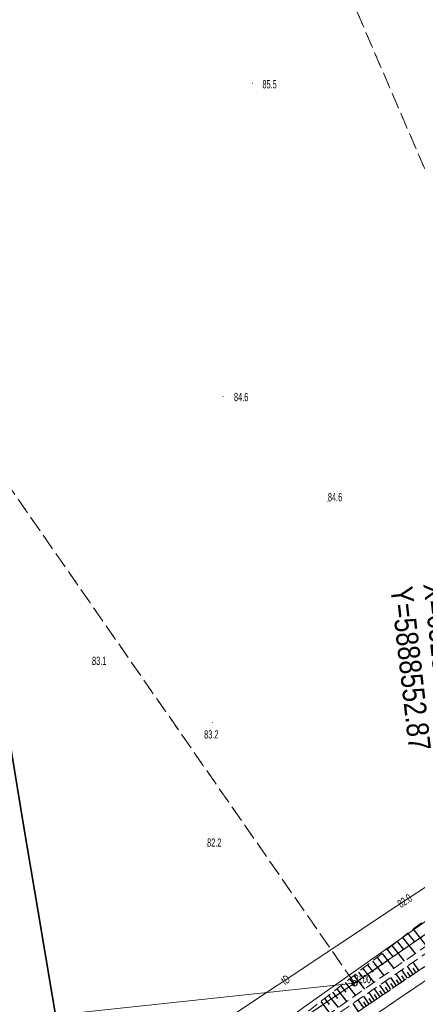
# Model space of a CAD drawing. Header units: metres. Extents: x 6524698 to 6533081, y 5883213 to 5896811.
# Tile 45 of 167: x 6528776 to 6528812, y 5888521 to 5888610. Entities that reach past the tile are written whole.
import ezdxf
from ezdxf.enums import TextEntityAlignment as Align

# ---------------------------------------------------------------- set-up
doc = ezdxf.new("R2010")
doc.units = ezdxf.units.M
doc.header["$MEASUREMENT"] = 0
for name, pattern in [('mapa zasadnicza$0$1.0_0.5', [1.5, 1, -0.5]), ('mapa zasadnicza$0$1.5_0.5', [2, 1.5, -0.5]), ('mapa zasadnicza$0$219-500', [0]), ('mapa zasadnicza$0$egkk-500', [2, 1.5, -0.5]), ('mapa zasadnicza$0$egug-500', [1, 0.5, -0.5])]:
    doc.linetypes.add(name, pattern=pattern)
doc.layers.get('0').update_dxf_attribs({"lineweight": 0})
doc.layers.add('@pomocnicza', color=3, linetype='Continuous', plot=False)
for name, color, linetype, lineweight in [('@Proj. słupy - blok', 1, 'Continuous', 15), ('@Proj. słupy - XY', 1, 'Continuous', 0), ('_trasa_kat_zalomu', 7, 'Continuous', 18)]:
    doc.layers.add(name, color=color, linetype=linetype, lineweight=lineweight)
for name, color, linetype in [('@Proj. słupy - seria', 1, 'Continuous'), ('@Proj. słupy - wys.', 1, 'Continuous'), ('mapa zasadnicza$0$000 Inne (niezydentyfikowane)', 7, 'Continuous'), ('mapa zasadnicza$0$202-punkt graniczny', 7, 'Continuous'), ('mapa zasadnicza$0$202-punkt graniczny-Atr103', 7, 'Continuous'), ('mapa zasadnicza$0$217-kontur klasyfikacyjny', 7, 'Continuous'), ('mapa zasadnicza$0$218-kontur użytku gruntowego', 7, 'Continuous'), ('mapa zasadnicza$0$219-działka ewidencyjna', 7, 'Continuous'), ('mapa zasadnicza$0$jezdnia', 7, 'Continuous'), ('mapa zasadnicza$0$pikieta naturalna', 7, 'Continuous'), ('mapa zasadnicza$0$pikieta naturalna-Atr2', 7, 'Continuous'), ('mapa zasadnicza$0$przewód telekomunikacyjny podziemny', 7, 'Continuous'), ('mapa zasadnicza$0$przewód telekomunikacyjny podziemny-Atr1', 7, 'Continuous'), ('mapa zasadnicza$0$rzędna', 7, 'Continuous'), ('mapa zasadnicza$0$rzędna-Atr2', 7, 'Continuous'), ('mapa zasadnicza$0$skarpa nieumocniona', 7, 'Continuous')]:
    doc.layers.add(name, color=color, linetype=linetype)
doc.styles.add('mapa zasadnicza$0$STANDARD', font='Working1250', dxfattribs={"width": 0.75})
doc.styles.add('Opis', font='ARIALN.TTF')
doc.styles.add('Opis_slupy', font='ARIALN.TTF')
doc.styles.get("Standard").update_dxf_attribs({"font": 'arial.ttf'})
doc.dimstyles.new('Kat zalomu', dxfattribs={"dimtxt": 2.5, "dimasz": 5, "dimexe": 1.25, "dimexo": 0.625, "dimtad": 0, "dimtxsty": 'Opis_slupy', "dimcen": 2.5, "dimse1": 1, "dimse2": 1, "dimadec": 0, "dimazin": 0, "dimtfac": 1, "dimtmove": 0, "dimatfit": 3, "dimfxl": 1, "dimarcsym": 1})

# ---------------------------------------------------------------- blocks, each defined once
blk = doc.blocks.new('mapa zasadnicza$0$202')
at = {"color": 0, "linetype": 'Continuous', "lineweight": 0}
blk.add_circle((0, 0), 0.25, dxfattribs=at)
blk = doc.blocks.new('mapa zasadnicza$0$PW01')
at = {"linetype": 'Continuous', "lineweight": 13}
h = blk.add_hatch(color=0, dxfattribs=at)
edge = h.paths.add_edge_path()
edge.add_arc((0, 0), 0.045, 0, 360)
blk = doc.blocks.new('*U2340')
at = {"layer": '@Proj. słupy - blok', "color": 0}
for p, q in [((-2.98, -0.342), (-0.759, 0.602)), ((0, 0), (-2.98, -0.342)), ((0, 0), (2.98, 0.342)), ((2.98, 0.342), (0.602, 0.759))]:
    blk.add_line(p, q, dxfattribs=at)
for points in [[(2.364, -1.878), (-1.878, -2.364), (-2.364, 1.878), (1.878, 2.364)], [(0.759, -0.603), (-0.603, -0.759), (-0.759, 0.602), (0.602, 0.759)]]:
    blk.add_lwpolyline(points, close=True, dxfattribs=at)
for points in [[(2.364, -1.878), (-2.364, 1.878)], [(1.878, 2.364), (-1.878, -2.364)], [(2.98, 0.342), (0.759, -0.603)], [(-2.98, -0.342), (-0.603, -0.759)]]:
    blk.add_lwpolyline(points, dxfattribs=at)
for centre, radius in [((-2.364, 1.878), 0.15), ((1.878, 2.364), 0.15), ((0, 0), 0.05), ((2.98, 0.342), 0.05), ((-2.98, -0.342), 0.05), ((2.364, -1.878), 0.15), ((-1.878, -2.364), 0.15)]:
    blk.add_circle(centre, radius, dxfattribs=at)
at = {"layer": '@Proj. słupy - seria', "color": 0, "insert": (10.928, 1.252), "char_height": 2, "attachment_point": 5, "rotation": 276.53803, "bg_fill": 3, "box_fill_scale": 2.5, "bg_fill_color": 256, "bg_fill_transparency": 0}
blk.add_mtext_dynamic_manual_height_columns('{\\fArial Narrow|b0|i0|c238|p34;B2}', width=7, gutter_width=12.5, heights=[2.208], dxfattribs=at)
at = {"layer": '@Proj. słupy - XY', "color": 0, "linetype": 'Continuous', "insert": (-11.425, -1.309), "char_height": 2.5, "attachment_point": 5, "rotation": 276.53803, "style": 'Opis', "bg_fill": 3, "box_fill_scale": 1, "bg_fill_color": 256, "bg_fill_transparency": 0}
blk.add_mtext_dynamic_manual_height_columns('\\P', width=19.70982, gutter_width=5.341, heights=[5.628], dxfattribs=at)
at = {"layer": '@pomocnicza'}
for p, q in [((10.928, 1.252), (3.477, 0.399)), ((-10.928, -1.252), (-3.477, -0.399))]:
    blk.add_line(p, q, dxfattribs=at)
at = {"layer": '@Proj. słupy - seria', "color": 0, "style": 'Opis'}
blk.add_attdef('STAN', text='', height=2, rotation=276.53803, dxfattribs=at).set_placement((13.909, 1.594), align=Align.MIDDLE_CENTER)
at = {"layer": '@Proj. słupy - wys.', "color": 0, "insert": (8.147, 0.934), "char_height": 2, "attachment_point": 5, "rotation": 276.53803, "style": 'Opis'}
blk.add_mtext_dynamic_manual_height_columns('M3+5 ', width=6.65196, gutter_width=12.5, heights=[3.597], dxfattribs=at)
at = {"layer": '@Proj. słupy - XY', "color": 0, "linetype": 'Continuous', "style": 'Opis'}
for tag, p in [('Y', (-12.915, -1.48)), ('X', (-9.935, -1.139))]:
    blk.add_attdef(tag, text='', height=2, rotation=276.53803, dxfattribs=at).set_placement(p, align=Align.MIDDLE_CENTER)
blk = doc.blocks.new('*D2408')
at = {"layer": '_trasa_kat_zalomu', "color": 0, "lineweight": -2}
for start, end in [(16.59261, 79.50812), (293.56538, 356.56948)]:
    blk.add_arc((6528824.236, 5888552.869), 19.805, start, end, dxfattribs=at)
at = {"layer": '_trasa_kat_zalomu', "color": 0}
for points in [[(6528827.89, 5888573.175), (6528827.795, 5888571.511), (6528822.85, 5888572.625)], [(6528831.92, 5888535.515), (6528832.388, 5888533.916), (6528827.355, 5888533.311)]]:
    blk.add_solid(points, dxfattribs=at)
at = {"layer": 'Defpoints', "color": 0}
for p in [(6528805.439, 5888820.887), (6528824.236, 5888552.869), (6528824.236, 5888552.869), (6528842.517, 5888545.251), (6528871.358, 5888257.413)]:
    blk.add_point(p, dxfattribs=at)
at = {"layer": '_trasa_kat_zalomu', "color": 0, "insert": (6528843.911, 5888555.139), "char_height": 2.5, "attachment_point": 5, "rotation": 276.58104, "style": 'Opis_slupy'}
blk.add_mtext('175%%d', dxfattribs=at)

msp = doc.modelspace()

# ---------------------------------------------------------------- linework, layer by layer
at = {"layer": 'mapa zasadnicza$0$000 Inne (niezydentyfikowane)', "color": 7, "linetype": 'Continuous', "lineweight": 35, "flags": 128}
msp.add_lwpolyline([(6528792.843, 5888438.565), (6528791.565, 5888446.128), (6528790.287, 5888453.691), (6528789.009, 5888461.253), (6528787.731, 5888468.816), (6528786.453, 5888476.378), (6528785.175, 5888483.941), (6528783.897, 5888491.504), (6528782.619, 5888499.066), (6528781.341, 5888506.629), (6528780.063, 5888514.191), (6528778.785, 5888521.754), (6528777.507, 5888529.317), (6528776.211, 5888536.985), (6528774.507, 5888547.342)], dxfattribs=at)
at = {"layer": 'mapa zasadnicza$0$000 Inne (niezydentyfikowane)', "color": 7, "linetype": 'Continuous', "lineweight": 25, "flags": 128}
for points in [[(6528811.06, 5888527.36), (6528811.64, 5888526.61)], [(6528811.55, 5888527.74), (6528812.73, 5888526.23)], [(6528809.63, 5888526.24), (6528810.73, 5888524.83)], [(6528810.09, 5888526.61), (6528810.66, 5888525.89)], [(6528810.57, 5888526.98), (6528811.72, 5888525.52)], [(6528808.72, 5888525.53), (6528809.78, 5888524.16)], [(6528809.17, 5888525.88), (6528809.71, 5888525.19)], [(6528807.41, 5888524.5), (6528807.91, 5888523.85)], [(6528807.84, 5888524.84), (6528808.87, 5888523.52)], [(6528808.27, 5888525.18), (6528808.8, 5888524.51)], [(6528811.54, 5888523.63), (6528811.02, 5888524.39)], [(6528812.05, 5888523.98), (6528811.53, 5888524.74)], [(6528806.16, 5888523.53), (6528807.12, 5888522.3)], [(6528806.57, 5888523.85), (6528807.06, 5888523.22)], [(6528806.98, 5888524.17), (6528807.98, 5888522.9)], [(6528810.52, 5888522.95), (6528810.01, 5888523.7)], [(6528811.03, 5888523.29), (6528810.52, 5888524.05)], [(6528810.78, 5888523.12), (6528810.52, 5888523.49)], [(6528811.28, 5888523.46), (6528811.03, 5888523.84)], [(6528811.79, 5888523.8), (6528811.53, 5888524.19)], [(6528804.98, 5888522.61), (6528805.44, 5888522.02)], [(6528805.37, 5888522.91), (6528806.3, 5888521.72)], [(6528805.76, 5888523.22), (6528806.24, 5888522.61)], [(6528809.02, 5888521.93), (6528808.52, 5888522.67)], [(6528809.52, 5888522.27), (6528809.02, 5888523.01)], [(6528810.02, 5888522.61), (6528809.51, 5888523.36)], [(6528809.77, 5888522.44), (6528809.52, 5888522.81)], [(6528810.27, 5888522.78), (6528810.02, 5888523.15)], [(6528803.86, 5888521.73), (6528804.73, 5888520.62)], [(6528804.23, 5888522.02), (6528804.67, 5888521.45)], [(6528804.6, 5888522.31), (6528805.5, 5888521.16)], [(6528807.54, 5888520.93), (6528807.05, 5888521.66)], [(6528808.03, 5888521.26), (6528807.54, 5888522)], [(6528808.53, 5888521.59), (6528808.03, 5888522.33)], [(6528808.28, 5888521.43), (6528808.03, 5888521.8)], [(6528808.78, 5888521.76), (6528808.52, 5888522.13)], [(6528809.27, 5888522.1), (6528809.02, 5888522.47)], [(6528803.15, 5888521.17), (6528803.99, 5888520.1)], [(6528803.5, 5888521.45), (6528803.93, 5888520.9)], [(6528806.57, 5888520.27), (6528806.08, 5888520.99)], [(6528807.05, 5888520.6), (6528806.56, 5888521.33)], [(6528807.3, 5888520.76), (6528807.05, 5888521.13)], [(6528807.79, 5888521.09), (6528807.54, 5888521.46)]]:
    msp.add_lwpolyline(points, dxfattribs=at)
at = {"layer": 'mapa zasadnicza$0$217-kontur klasyfikacyjny', "color": 92, "linetype": 'mapa zasadnicza$0$egkk-500', "lineweight": 18, "flags": 128}
for points in [[(6528753.44, 5888734.02), (6528819.95, 5888579.64)], [(6528806.22, 5888522.83), (6528665.53, 5888725.26)], [(6528806.22, 5888522.83), (6528844.83, 5888549.45)], [(6528783.75, 5888507.61), (6528806.22, 5888522.83)]]:
    msp.add_lwpolyline(points, dxfattribs=at)
at = {"layer": 'mapa zasadnicza$0$218-kontur użytku gruntowego', "color": 3, "linetype": 'mapa zasadnicza$0$egug-500', "lineweight": 18, "flags": 128}
for points in [[(6528753.44, 5888734.02), (6528819.95, 5888579.64)], [(6528806.22, 5888522.83), (6528665.53, 5888725.26)], [(6528844.83, 5888549.45), (6528806.22, 5888522.83)], [(6528783.75, 5888507.61), (6528806.22, 5888522.83)]]:
    msp.add_lwpolyline(points, dxfattribs=at)
at = {"layer": 'mapa zasadnicza$0$219-działka ewidencyjna', "color": 7, "linetype": 'mapa zasadnicza$0$219-500', "lineweight": 18, "flags": 128}
for points in [[(6528806.22, 5888522.83), (6528844.83, 5888549.45)], [(6528806.22, 5888522.83), (6528736.26, 5888515.38)], [(6528806.22, 5888522.83), (6528769.58, 5888498)]]:
    msp.add_lwpolyline(points, dxfattribs=at)
at = {"layer": 'mapa zasadnicza$0$jezdnia', "color": 7, "linetype": 'mapa zasadnicza$0$1.5_0.5', "lineweight": 18, "flags": 128}
for points in [[(6528677.37, 5888456.07), (6528679.79, 5888456.79), (6528696.87, 5888461.87), (6528707.2, 5888465.15), (6528717.86, 5888469.03), (6528725.53, 5888472.14), (6528733.5, 5888475.37), (6528744.29, 5888480.33), (6528758.38, 5888487.71), (6528776.73, 5888498.96), (6528785.8, 5888504.91), (6528792.65, 5888509.48), (6528818.59, 5888527.1), (6528841.43, 5888542.79), (6528859.71, 5888555.42), (6528880.03, 5888569.59), (6528901.38, 5888584.45), (6528921.83, 5888598.69), (6528935.55, 5888608.06), (6528949.58, 5888616.76), (6528962.48, 5888623.86), (6528975.91, 5888630.5), (6528991.49, 5888637.67), (6529009.06, 5888645.62), (6529032.43, 5888656.15), (6529054.91, 5888666.38), (6529063.96, 5888670.5), (6529081.03, 5888678.23), (6529090.34, 5888682.46), (6529111.99, 5888692.28), (6529145.07, 5888707.34), (6529156.71, 5888712.67), (6529174.26, 5888720.6), (6529185.2, 5888725.55), (6529208.61, 5888736.21), (6529229.88, 5888746.01), (6529231.28, 5888743.1), (6529232.65, 5888740.44), (6529210.99, 5888730.55), (6529187.85, 5888720.12), (6529177.4, 5888715.36), (6529175.14, 5888714.33), (6529168.66, 5888711.38), (6529159.24, 5888707.1), (6529155.26, 5888705.31), (6529145.95, 5888701.06), (6529114.82, 5888686.9), (6529092.87, 5888676.93), (6529070.79, 5888666.88), (6529061.78, 5888662.77), (6529034.85, 5888650.55), (6529011.45, 5888640.01), (6528994.08, 5888632.13), (6528978.7, 5888625.02), (6528965.29, 5888618.29), (6528952.77, 5888611.23), (6528939.12, 5888602.64), (6528925.33, 5888593.41), (6528904.78, 5888579.24), (6528883.45, 5888564.44), (6528862.91, 5888550.33), (6528844.78, 5888537.8), (6528821.87, 5888521.98), (6528796.2, 5888504.33), (6528780.11, 5888493.52), (6528762.05, 5888482.35), (6528746.98, 5888474.3), (6528742.8, 5888472.37), (6528735.95, 5888469.21), (6528719.95, 5888462.88), (6528709.53, 5888459.26), (6528687.08, 5888452.5), (6528679.69, 5888450.37)], [(6528733.07, 5888476.4), (6528743.79, 5888481.37), (6528757.89, 5888488.76), (6528775.22, 5888499.33), (6528775.73, 5888501.13), (6528775.28, 5888504.18), (6528781.16, 5888507.52), (6528782.76, 5888505.78), (6528785.55, 5888506.07), (6528792.08, 5888510.45), (6528817.94, 5888527.97), (6528840.72, 5888543.67), (6528858.89, 5888556.27), (6528879.44, 5888570.55), (6528900.77, 5888585.35), (6528921.24, 5888599.61), (6528932.19, 5888607.22), (6528935, 5888608.97), (6528949.09, 5888617.75), (6528961.96, 5888624.84), (6528975.41, 5888631.52), (6528991.15, 5888638.72), (6529008.6, 5888646.62), (6529031.89, 5888657.17), (6529054.53, 5888667.58), (6529054.71, 5888670.04), (6529054.25, 5888672.82), (6529060.01, 5888675.15), (6529062.31, 5888671.96), (6529063.48, 5888671.48), (6529080.64, 5888679.18), (6529081.16, 5888681.1), (6529080.32, 5888684.4), (6529086.56, 5888687.1), (6529088.6, 5888684.46), (6529090.98, 5888684.01), (6529111.47, 5888693.29), (6529138.85, 5888705.9), (6529144.47, 5888708.49), (6529144.82, 5888710.73), (6529145.63, 5888714.16), (6529146.57, 5888714.83), (6529146.74, 5888711.87), (6529146.23, 5888709.58), (6529145.07, 5888707.34), (6529111.99, 5888692.28), (6529090.34, 5888682.46), (6529087.82, 5888683.69), (6529086.17, 5888685.52), (6529081.65, 5888683.59), (6529082.26, 5888680.88), (6529081.03, 5888678.23), (6529063.96, 5888670.5), (6529061.56, 5888671.23), (6529059.99, 5888673.94), (6529055.22, 5888671.99), (6529055.8, 5888669.28), (6529054.91, 5888666.38), (6529032.43, 5888656.15), (6529009.06, 5888645.62), (6528991.49, 5888637.67), (6528975.91, 5888630.5), (6528962.48, 5888623.86), (6528949.58, 5888616.76), (6528935.55, 5888608.06), (6528921.83, 5888598.69), (6528901.38, 5888584.45), (6528880.03, 5888569.59), (6528859.71, 5888555.42), (6528841.43, 5888542.79), (6528818.59, 5888527.1), (6528792.65, 5888509.48), (6528785.8, 5888504.91), (6528783.6, 5888504.42), (6528782.41, 5888504.66), (6528780.79, 5888506.43), (6528776.19, 5888503.44), (6528776.81, 5888501.63), (6528776.73, 5888498.96), (6528758.38, 5888487.71), (6528744.29, 5888480.33), (6528733.5, 5888475.37), (6528725.53, 5888472.14), (6528725.07, 5888473.21), (6528727.53, 5888474.19)]]:
    msp.add_lwpolyline(points, close=True, dxfattribs=at)
at = {"layer": 'mapa zasadnicza$0$przewód telekomunikacyjny podziemny', "color": 30, "linetype": 'Continuous', "lineweight": 18, "flags": 128}
for points in [[(6528674.57, 5888463), (6528682.36, 5888464.15), (6528692.35, 5888467.55), (6528705.53, 5888469.32), (6528716.07, 5888473.3), (6528729.69, 5888479.31), (6528747.32, 5888488.19), (6528752.87, 5888490.93), (6528756.62, 5888492.79), (6528776.47, 5888505.56), (6528788.45, 5888515.5), (6528810.04, 5888529.84), (6528813.8, 5888532.32), (6528825.27, 5888541.08), (6528841.31, 5888553.13), (6528851.68, 5888560.06), (6528873.9, 5888574.85), (6528879.62, 5888579.84), (6528897.6, 5888594.86), (6528923.8, 5888612), (6528927.92, 5888614.69), (6528939.09, 5888621.55)], [(6528942.88, 5888618.46), (6528927.68, 5888609.06), (6528914.13, 5888599.66), (6528896.22, 5888587.24), (6528882.13, 5888577.35), (6528868.69, 5888567.93), (6528853.22, 5888557.42), (6528838.61, 5888547.32), (6528825.98, 5888538.16), (6528813.12, 5888528.78), (6528801.91, 5888520.87), (6528796.03, 5888516.54), (6528787.7, 5888511.03), (6528774.77, 5888502.46)], [(6528942.88, 5888618.46), (6528927.68, 5888609.06), (6528914.13, 5888599.66), (6528896.22, 5888587.24), (6528882.13, 5888577.35), (6528868.69, 5888567.93), (6528853.22, 5888557.42), (6528838.61, 5888547.32), (6528825.98, 5888538.16), (6528813.12, 5888528.78), (6528801.91, 5888520.87), (6528796.03, 5888516.54), (6528787.7, 5888511.03), (6528774.77, 5888502.46)]]:
    msp.add_lwpolyline(points, dxfattribs=at)
at = {"layer": 'mapa zasadnicza$0$skarpa nieumocniona', "color": 7, "linetype": 'mapa zasadnicza$0$1.0_0.5', "lineweight": 18, "flags": 128}
for points in [[(6528835.29, 5888543.73), (6528856.97, 5888558.59), (6528855.44, 5888556.08), (6528836.23, 5888542.35), (6528815.6, 5888528.24), (6528802.4, 5888518.99), (6528791.6, 5888512.71), (6528784.35, 5888507.79), (6528783.69, 5888508.31), (6528791.03, 5888513.76), (6528801.77, 5888520.09), (6528814.2, 5888529.82)], [(6528835.29, 5888543.73), (6528856.97, 5888558.59), (6528855.44, 5888556.08), (6528836.23, 5888542.35), (6528815.6, 5888528.24), (6528802.4, 5888518.99), (6528791.6, 5888512.71), (6528784.35, 5888507.79), (6528783.69, 5888508.31), (6528791.03, 5888513.76), (6528801.77, 5888520.09), (6528814.2, 5888529.82)], [(6528785.55, 5888506.07), (6528784.69, 5888507.26), (6528791.81, 5888512.26), (6528802.64, 5888518.63), (6528815.99, 5888527.81), (6528836.57, 5888541.89), (6528855.72, 5888555.53), (6528858.54, 5888556.21), (6528840.72, 5888543.67), (6528817.94, 5888527.97), (6528792.08, 5888510.45)], [(6528785.55, 5888506.07), (6528784.69, 5888507.26), (6528791.81, 5888512.26), (6528802.64, 5888518.63), (6528815.99, 5888527.81), (6528836.57, 5888541.89), (6528855.72, 5888555.53), (6528858.54, 5888556.21), (6528840.72, 5888543.67), (6528817.94, 5888527.97), (6528792.08, 5888510.45)]]:
    msp.add_lwpolyline(points, close=True, dxfattribs=at)

# ---------------------------------------------------------------- block references
at = {"layer": 'mapa zasadnicza$0$202-punkt graniczny', "color": 7, "linetype": 'Continuous', "lineweight": 18}
msp.add_blockref('mapa zasadnicza$0$202', (6528806.22, 5888522.83), dxfattribs=at)
at = {"layer": 'mapa zasadnicza$0$pikieta naturalna', "color": 7, "linetype": 'Continuous', "lineweight": 13}
for p in [(6528796.95, 5888604.5), (6528794.29, 5888576.07), (6528803.8, 5888566.56), (6528782.4, 5888551.72), (6528793.32, 5888546.5), (6528792.84, 5888535.22)]:
    msp.add_blockref('mapa zasadnicza$0$PW01', p, dxfattribs=at)
at = {"layer": 'mapa zasadnicza$0$rzędna', "color": 30, "linetype": 'Continuous', "lineweight": 18, "rotation": 214.3639999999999}
msp.add_blockref('mapa zasadnicza$0$PW01', (6528810.04, 5888529.84), dxfattribs=at)

# ---------------------------------------------------------------- texts
at = {"layer": 'mapa zasadnicza$0$202-punkt graniczny-Atr103', "color": 7, "style": 'mapa zasadnicza$0$STANDARD', "width": 0.667}
msp.add_text('3100', height=0.75, dxfattribs=at).set_placement((6528806.22, 5888522.83))
at = {"layer": 'mapa zasadnicza$0$pikieta naturalna-Atr2', "color": 7, "style": 'mapa zasadnicza$0$STANDARD', "width": 0.667}
for s, p in [('85.5', (6528797.86, 5888604.03)), ('84.6', (6528795.28, 5888575.65)), ('84.6', (6528803.8, 5888566.56)), ('83.1', (6528782.4, 5888551.72)), ('83.2', (6528792.57, 5888545.04)), ('82.2', (6528792.84, 5888535.22))]:
    msp.add_text(s, height=0.75, dxfattribs=at).set_placement(p)
at = {"layer": 'mapa zasadnicza$0$przewód telekomunikacyjny podziemny-Atr1', "color": 30, "style": 'mapa zasadnicza$0$STANDARD', "width": 0.667}
msp.add_text('tD', height=0.75, rotation=33.592, dxfattribs=at).set_placement((6528799.687, 5888522.964), align=Align.MIDDLE_LEFT)
at = {"layer": 'mapa zasadnicza$0$rzędna-Atr2', "color": 30, "style": 'mapa zasadnicza$0$STANDARD', "width": 0.667}
msp.add_text('82.0', height=0.75, rotation=33.565, dxfattribs=at).set_placement((6528810.23, 5888529.95), align=Align.MIDDLE_LEFT)

# ---------------------------------------------------------------- next in the draw order: block references
msp.add_blockref('*U2340', (6528824.236, 5888552.869)).add_auto_attribs({'STAN': 'Istn. nr 60', 'X': 'X=6528824.24', 'Y': 'Y=5888552.87'})

# ---------------------------------------------------------------- next in the draw order: dimensions: what is measured, and where the dimension line sits
at = {"layer": '_trasa_kat_zalomu'}
dim = msp.add_angular_dim_2l(base=(6528842.517, 5888545.251), line1=((6528871.358, 5888257.413), (6528824.236, 5888552.869)), line2=((6528824.236, 5888552.869), (6528805.439, 5888820.887)), dimstyle='Kat zalomu', dxfattribs=at)
dim.commit()
dim.dimension.update_dxf_attribs({"geometry": '*D2408', "text_midpoint": (6528843.911, 5888555.139), "dimtype": 162})

doc.saveas('drawing.dxf')
